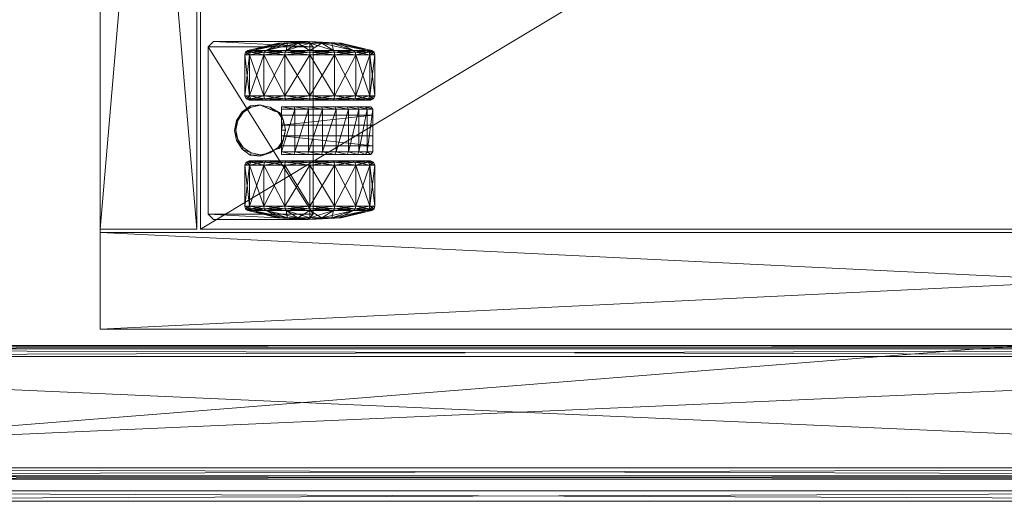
# Model space of a CAD drawing. Header units: inches. Extents: x 66 to 744, y -89 to 88.
# Tile 121 of 256: x 555.25 to 566.3, y -68.49 to -63.08. Entities that reach past the tile are written whole.
import ezdxf

# ---------------------------------------------------------------- set-up
doc = ezdxf.new("R2010")
doc.units = ezdxf.units.IN
doc.header["$MEASUREMENT"] = 0
for name, color, linetype, true_color in [('CET color Burlywood4', 7, 'Continuous', 0x8d7057), ('CET color Grey100', 7, 'Continuous', 0xffffff), ('CET color Grey2', 7, 'Continuous', 0x060606), ('CET color Grey80', 7, 'Continuous', 0xcccdc8)]:
    doc.layers.add(name, color=color, linetype=linetype, true_color=true_color)
doc.layers.add('CET Default', color=7, linetype='Continuous')

# ---------------------------------------------------------------- blocks, each defined once
blk = doc.blocks.new('*C154')
at = {"layer": 'CET color Burlywood4', "linetype": 'Continuous', "lineweight": 0}
mesh = blk.add_polyface(dxfattribs=at)
corners = [(47.882, -0.118, 27.75), (0.118, -0.118, 27.75), (2.491, -29.913, 27.75), (4.488, -29.574, 27.75), (43.48, -24.255, 27.75), (43.972, -24.106, 27.75), (44.475, -23.999, 27.75), (44.986, -23.935, 27.75), (45.5, -23.913, 27.75), (47.882, -23.913, 27.75), (0.118, -29.913, 27.75)]
mesh.append_faces([[corners[k] for k in face] for face in [(0, 2, 1, 0), (0, 3, 2, 0), (0, 4, 3, 0), (0, 5, 4, 0), (0, 6, 5, 0), (0, 7, 6, 0), (0, 8, 7, 0), (0, 9, 8, 0), (2, 10, 1, 2)]])
at = {"layer": 'CET color Grey80', "linetype": 'Continuous', "lineweight": 0}
mesh = blk.add_polyface(dxfattribs=at)
corners = [(0.118, -29.913, 27.75), (0.118, -29.913, 29), (0, -29.913, 28.882), (0, -29.913, 27.868), (0.118, -0.118, 27.75), (0.118, -0.118, 29), (0, 0, 28.882), (0, 0, 27.868)]
mesh.append_faces([[corners[k] for k in face] for face in [(0, 4, 5, 0), (0, 5, 1, 0), (1, 5, 6, 1), (1, 6, 2, 1), (2, 6, 7, 2), (2, 7, 3, 2), (3, 7, 4, 3), (3, 4, 0, 3)]])
mesh = blk.add_polyface(dxfattribs=at)
corners = [(47.882, -0.118, 29), (0.118, -0.118, 29), (2.491, -29.913, 29), (4.488, -29.574, 29), (43.48, -24.255, 29), (43.972, -24.106, 29), (44.475, -23.999, 29), (44.986, -23.935, 29), (45.5, -23.913, 29), (47.882, -23.913, 29), (0.118, -29.913, 29)]
mesh.append_faces([[corners[k] for k in face] for face in [(0, 1, 2, 0), (0, 2, 3, 0), (0, 3, 4, 0), (0, 4, 5, 0), (0, 5, 6, 0), (0, 6, 7, 0), (0, 7, 8, 0), (0, 8, 9, 0), (2, 1, 10, 2)]])
mesh = blk.add_polyface(dxfattribs=at)
corners = [(0.25, -29.13, 27.625), (0.287, -29.13, 27.713), (0.375, -29.13, 27.75), (1.625, -29.13, 27.75), (1.713, -29.13, 27.713), (1.75, -29.13, 27.625), (1.75, -29.13, 26.375), (1.713, -29.13, 26.287), (1.625, -29.13, 26.25), (0.375, -29.13, 26.25), (0.287, -29.13, 26.287), (0.25, -29.13, 26.375), (0.25, -0.87, 27.625), (0.287, -0.87, 27.713), (0.375, -0.87, 27.75), (1.625, -0.87, 27.75), (1.713, -0.87, 27.713), (1.75, -0.87, 27.625), (1.75, -0.87, 26.375), (1.713, -0.87, 26.287), (1.625, -0.87, 26.25), (0.375, -0.87, 26.25), (0.287, -0.87, 26.287), (0.25, -0.87, 26.375)]
mesh.append_faces([[corners[k] for k in face] for face in [(0, 2, 1, 0), (0, 3, 2, 0), (0, 4, 3, 0), (0, 5, 4, 0), (0, 6, 5, 0), (0, 7, 6, 0), (0, 8, 7, 0), (0, 9, 8, 0), (0, 10, 9, 0), (0, 11, 10, 0), (22, 23, 12, 22), (21, 22, 12, 21), (20, 21, 12, 20), (19, 20, 12, 19), (18, 19, 12, 18), (17, 18, 12, 17), (16, 17, 12, 16), (15, 16, 12, 15), (14, 15, 12, 14), (13, 14, 12, 13), (13, 12, 1, 13), (12, 0, 1, 12), (14, 13, 2, 14), (13, 1, 2, 13), (15, 14, 3, 15), (14, 2, 3, 14), (16, 15, 4, 16), (15, 3, 4, 15), (17, 16, 5, 17), (16, 4, 5, 16), (18, 17, 6, 18), (17, 5, 6, 17), (19, 18, 7, 19), (18, 6, 7, 18), (20, 19, 8, 20), (19, 7, 8, 19), (21, 20, 9, 21), (20, 8, 9, 20), (22, 21, 10, 22), (21, 9, 10, 21), (23, 22, 11, 23), (22, 10, 11, 22), (12, 23, 0, 12), (23, 11, 0, 23)]])
mesh = blk.add_polyface(dxfattribs=at)
corners = [(0.25, -29.13, 21.515), (0.287, -29.13, 21.603), (0.375, -29.13, 21.64), (1.625, -29.13, 21.64), (1.713, -29.13, 21.603), (1.75, -29.13, 21.515), (1.75, -29.13, 21.125), (1.713, -29.13, 21.037), (1.625, -29.13, 21), (0.375, -29.13, 21), (0.287, -29.13, 21.037), (0.25, -29.13, 21.125), (0.25, -0.87, 21.515), (0.287, -0.87, 21.603), (0.375, -0.87, 21.64), (1.625, -0.87, 21.64), (1.713, -0.87, 21.603), (1.75, -0.87, 21.515), (1.75, -0.87, 21.125), (1.713, -0.87, 21.037), (1.625, -0.87, 21), (0.375, -0.87, 21), (0.287, -0.87, 21.037), (0.25, -0.87, 21.125)]
mesh.append_faces([[corners[k] for k in face] for face in [(0, 2, 1, 0), (0, 3, 2, 0), (0, 4, 3, 0), (0, 5, 4, 0), (0, 6, 5, 0), (0, 7, 6, 0), (0, 8, 7, 0), (0, 9, 8, 0), (0, 10, 9, 0), (0, 11, 10, 0), (22, 23, 12, 22), (21, 22, 12, 21), (20, 21, 12, 20), (19, 20, 12, 19), (18, 19, 12, 18), (17, 18, 12, 17), (16, 17, 12, 16), (15, 16, 12, 15), (14, 15, 12, 14), (13, 14, 12, 13), (13, 12, 1, 13), (12, 0, 1, 12), (14, 13, 2, 14), (13, 1, 2, 13), (15, 14, 3, 15), (14, 2, 3, 14), (16, 15, 4, 16), (15, 3, 4, 15), (17, 16, 5, 17), (16, 4, 5, 16), (18, 17, 6, 18), (17, 5, 6, 17), (19, 18, 7, 19), (18, 6, 7, 18), (20, 19, 8, 20), (19, 7, 8, 19), (21, 20, 9, 21), (20, 8, 9, 20), (22, 21, 10, 22), (21, 9, 10, 21), (23, 22, 11, 23), (22, 10, 11, 22), (12, 23, 0, 12), (23, 11, 0, 23)]])
blk = doc.blocks.new('*C150')
at = {"layer": 'CET Default', "linetype": 'Continuous', "lineweight": 0, "rotation": 89.99999999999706}
blk.add_blockref('*C154', (85.371, -54.299), dxfattribs=at)
blk = doc.blocks.new('*C194')
at = {"layer": 'CET color Grey100', "linetype": 'Continuous', "lineweight": 0}
mesh = blk.add_polyface(dxfattribs=at)
corners = [(0.02, 22.98, 1.891), (1.105, 22.98, 1.891), (1.105, 0.719, 1.891), (0.02, 0.719, 1.891), (0.02, 0.719, 24.652), (1.105, 0.719, 24.652), (1.105, 22.98, 24.652), (0.02, 22.98, 24.652)]
mesh.append_faces([[corners[k] for k in face] for face in [(0, 1, 2, 0), (0, 2, 3, 0), (4, 5, 6, 4), (4, 6, 7, 4), (3, 2, 5, 3), (3, 5, 4, 3), (2, 1, 6, 2), (2, 6, 5, 2), (1, 0, 7, 1), (1, 7, 6, 1), (0, 3, 4, 0), (0, 4, 7, 0)]])
mesh = blk.add_polyface(dxfattribs=at)
corners = [(0.02, 0.7, 24.691), (14.98, 0.7, 24.691), (14.98, 22.98, 24.691), (0.02, 22.98, 24.691)]
mesh.append_faces([[corners[k] for k in face] for face in [(0, 1, 2, 0), (0, 2, 3, 0)]])
mesh = blk.add_polyface(dxfattribs=at)
corners = [(0.02, 0.7, 24.671), (14.98, 0.7, 24.671), (14.98, 22.98, 24.671), (0.02, 22.98, 24.671)]
mesh.append_faces([[corners[k] for k in face] for face in [(0, 2, 1, 0), (0, 3, 2, 0)]])
mesh = blk.add_polyface(dxfattribs=at)
corners = [(1.145, 22.98, 1.891), (13.855, 22.98, 1.891), (13.855, 21.895, 1.891), (1.145, 21.895, 1.891), (1.145, 21.895, 24.652), (13.855, 21.895, 24.652), (13.855, 22.98, 24.652), (1.145, 22.98, 24.652)]
mesh.append_faces([[corners[k] for k in face] for face in [(0, 1, 2, 0), (0, 2, 3, 0), (4, 5, 6, 4), (4, 6, 7, 4), (3, 2, 5, 3), (3, 5, 4, 3), (2, 1, 6, 2), (2, 6, 5, 2), (1, 0, 7, 1), (1, 7, 6, 1), (0, 3, 4, 0), (0, 4, 7, 0)]])
mesh = blk.add_polyface(dxfattribs=at)
corners = [(1.145, 21.855, 1.891), (13.855, 21.855, 1.891), (13.855, 0.719, 1.891), (1.145, 0.719, 1.891), (1.145, 0.719, 2.23), (13.855, 0.719, 2.23), (13.855, 21.855, 2.23), (1.145, 21.855, 2.23)]
mesh.append_faces([[corners[k] for k in face] for face in [(0, 1, 2, 0), (0, 2, 3, 0), (4, 5, 6, 4), (4, 6, 7, 4), (3, 2, 5, 3), (3, 5, 4, 3), (2, 1, 6, 2), (2, 6, 5, 2), (1, 0, 7, 1), (1, 7, 6, 1), (0, 3, 4, 0), (0, 4, 7, 0)]])
at = {"layer": 'CET color Grey2', "linetype": 'Continuous', "lineweight": 0}
mesh = blk.add_polyface(dxfattribs=at)
corners = [(1.86, 21.145, 0.464), (1.401, 21.145, 0.464), (1.401, 21.303, 0.701), (1.86, 21.303, 0.701), (1.371, 21.139, 0.47), (1.371, 21.295, 0.704), (1.353, 21.121, 0.488), (1.353, 21.272, 0.714), (1.271, 20.955, 0.845), (1.401, 21.359, 0.98), (1.86, 21.359, 0.98), (1.371, 21.35, 0.98), (1.353, 21.325, 0.98), (1.271, 20.982, 0.98), (1.401, 21.303, 1.259), (1.86, 21.303, 1.259), (1.371, 21.295, 1.256), (1.353, 21.272, 1.246), (1.271, 20.955, 1.115), (1.401, 21.145, 1.496), (1.371, 21.139, 1.49), (1.353, 21.121, 1.472), (1.271, 20.878, 1.229), (1.86, 21.145, 1.496), (1.401, 20.908, 1.654), (1.371, 20.905, 1.646), (1.25, 21.71, 2), (1.31, 21.77, 2), (1.31, 21.77, 1.881), (1.25, 21.71, 1.881), (1.25, 20.649, 1.881), (1.31, 20.589, 1.881)]
mesh.append_faces([[corners[k] for k in face] for face in [(0, 1, 2, 0), (0, 2, 3, 0), (1, 4, 5, 1), (1, 5, 2, 1), (4, 6, 7, 4), (4, 7, 5, 4), (6, 8, 7, 6), (3, 2, 9, 3), (3, 9, 10, 3), (2, 5, 11, 2), (2, 11, 9, 2), (5, 7, 12, 5), (5, 12, 11, 5), (7, 8, 13, 7), (7, 13, 12, 7), (10, 9, 14, 10), (10, 14, 15, 10), (9, 11, 16, 9), (9, 16, 14, 9), (11, 12, 17, 11), (11, 17, 16, 11), (12, 13, 18, 12), (12, 18, 17, 12), (15, 14, 19, 15), (14, 16, 20, 14), (14, 20, 19, 14), (16, 17, 21, 16), (16, 21, 20, 16), (17, 18, 22, 17), (17, 22, 21, 17), (23, 19, 24, 23), (19, 20, 25, 19), (26, 27, 28, 26), (26, 28, 29, 26), (30, 26, 29, 30), (28, 31, 30, 28), (28, 30, 29, 28)]])
mesh = blk.add_polyface(dxfattribs=at)
corners = [(1.963, 21.184, 1.587), (1.974, 21.296, 1.587), (1.974, 21.296, 0.675), (1.963, 21.184, 0.675), (2.042, 21.388, 1.587), (2.042, 21.388, 0.675), (2.138, 21.451, 1.587), (2.138, 21.451, 0.675), (2.251, 21.473, 1.587), (2.251, 21.473, 0.675), (1.91, 21.11, 0.499), (1.895, 21.135, 0.474), (1.895, 21.29, 0.706), (1.91, 21.257, 0.72), (1.86, 21.145, 0.464), (1.86, 21.303, 0.701), (1.895, 21.344, 0.98), (1.91, 21.309, 0.98), (1.86, 21.359, 0.98), (1.895, 21.29, 1.254), (1.91, 21.257, 1.24), (1.86, 21.303, 1.259), (1.895, 21.135, 1.486), (1.91, 21.11, 1.461), (1.86, 21.145, 1.496), (1.401, 21.145, 1.496), (2.149, 21.437, 1.881), (2.256, 21.458, 1.881), (2.059, 21.377, 1.881), (1.999, 21.287, 1.881), (1.978, 21.18, 1.881), (2.033, 21.026, 1.587), (1.999, 21.074, 1.881), (2.033, 21.026, 0.675), (3.19, 21.77, 2), (1.31, 21.77, 1.881), (1.31, 21.77, 2), (3.19, 21.77, 1.881), (1.31, 20.589, 1.881)]
mesh.append_faces([[corners[k] for k in face] for face in [(0, 1, 2, 0), (0, 2, 3, 0), (1, 4, 5, 1), (1, 5, 2, 1), (4, 6, 7, 4), (4, 7, 5, 4), (6, 8, 9, 6), (6, 9, 7, 6), (10, 11, 12, 10), (10, 12, 13, 10), (11, 14, 15, 11), (11, 15, 12, 11), (13, 12, 16, 13), (13, 16, 17, 13), (12, 15, 18, 12), (12, 18, 16, 12), (17, 16, 19, 17), (17, 19, 20, 17), (16, 18, 21, 16), (16, 21, 19, 16), (20, 19, 22, 20), (20, 22, 23, 20), (19, 21, 24, 19), (19, 24, 22, 19), (21, 25, 24, 21), (8, 6, 26, 8), (8, 26, 27, 8), (6, 4, 28, 6), (6, 28, 26, 6), (4, 1, 29, 4), (4, 29, 28, 4), (1, 0, 30, 1), (1, 30, 29, 1), (0, 31, 32, 0), (0, 32, 30, 0), (33, 0, 3, 33), (34, 35, 36, 34), (37, 38, 35, 37)]])
mesh = blk.add_polyface(dxfattribs=at)
corners = [(2.251, 21.473, 1.587), (2.363, 21.451, 1.587), (2.363, 21.451, 0.675), (2.251, 21.473, 0.675), (2.459, 21.388, 1.587), (2.459, 21.388, 0.675), (2.526, 21.294, 1.587), (2.526, 21.294, 0.675), (2.537, 21.182, 1.587), (2.537, 21.182, 0.675), (2.59, 21.11, 1.461), (2.605, 21.135, 1.486), (2.605, 21.29, 1.254), (2.59, 21.257, 1.24), (2.64, 21.145, 1.496), (2.64, 21.303, 1.259), (2.605, 21.344, 0.98), (2.59, 21.309, 0.98), (2.64, 21.359, 0.98), (2.605, 21.29, 0.706), (2.59, 21.257, 0.72), (2.64, 21.303, 0.701), (2.605, 21.135, 0.474), (2.59, 21.11, 0.499), (2.64, 21.145, 0.464), (2.513, 21.287, 1.881), (2.534, 21.18, 1.881), (2.453, 21.377, 1.881), (2.362, 21.437, 1.881), (2.256, 21.458, 1.881), (2.467, 21.024, 1.587), (2.467, 21.024, 0.675), (3.19, 21.77, 2), (3.19, 21.77, 1.881), (1.31, 21.77, 1.881), (3.19, 20.589, 1.881), (1.31, 20.589, 1.881)]
mesh.append_faces([[corners[k] for k in face] for face in [(0, 1, 2, 0), (0, 2, 3, 0), (1, 4, 5, 1), (1, 5, 2, 1), (4, 6, 7, 4), (4, 7, 5, 4), (6, 8, 9, 6), (6, 9, 7, 6), (10, 11, 12, 10), (10, 12, 13, 10), (11, 14, 15, 11), (11, 15, 12, 11), (13, 12, 16, 13), (13, 16, 17, 13), (12, 15, 18, 12), (12, 18, 16, 12), (17, 16, 19, 17), (17, 19, 20, 17), (16, 18, 21, 16), (16, 21, 19, 16), (20, 19, 22, 20), (20, 22, 23, 20), (19, 21, 24, 19), (19, 24, 22, 19), (8, 6, 25, 8), (8, 25, 26, 8), (6, 4, 27, 6), (6, 27, 25, 6), (4, 1, 28, 4), (4, 28, 27, 4), (1, 0, 29, 1), (1, 29, 28, 1), (30, 8, 26, 30), (8, 30, 31, 8), (8, 31, 9, 8), (32, 33, 34, 32), (33, 35, 36, 33)]])
mesh = blk.add_polyface(dxfattribs=at)
corners = [(2.64, 21.145, 1.496), (3.099, 21.145, 1.496), (3.099, 21.303, 1.259), (2.64, 21.303, 1.259), (3.129, 21.139, 1.49), (3.129, 21.295, 1.256), (3.147, 21.121, 1.472), (3.147, 21.272, 1.246), (3.229, 20.955, 1.115), (3.099, 21.359, 0.98), (2.64, 21.359, 0.98), (3.129, 21.35, 0.98), (3.147, 21.325, 0.98), (3.229, 20.982, 0.98), (3.099, 21.303, 0.701), (2.64, 21.303, 0.701), (3.129, 21.295, 0.704), (3.147, 21.272, 0.714), (3.229, 20.955, 0.845), (3.099, 21.145, 0.464), (2.64, 21.145, 0.464), (3.129, 21.139, 0.47), (3.147, 21.121, 0.488), (3.229, 20.878, 0.731), (3.099, 20.908, 0.306), (3.25, 21.71, 2), (3.25, 21.71, 1.881), (3.19, 21.77, 1.881), (3.19, 21.77, 2), (3.25, 20.649, 2), (3.25, 20.649, 1.881), (3.19, 20.589, 1.881)]
mesh.append_faces([[corners[k] for k in face] for face in [(0, 1, 2, 0), (0, 2, 3, 0), (1, 4, 5, 1), (1, 5, 2, 1), (4, 6, 7, 4), (4, 7, 5, 4), (6, 8, 7, 6), (3, 2, 9, 3), (3, 9, 10, 3), (2, 5, 11, 2), (2, 11, 9, 2), (5, 7, 12, 5), (5, 12, 11, 5), (7, 8, 13, 7), (7, 13, 12, 7), (10, 9, 14, 10), (10, 14, 15, 10), (9, 11, 16, 9), (9, 16, 14, 9), (11, 12, 17, 11), (11, 17, 16, 11), (12, 13, 18, 12), (12, 18, 17, 12), (15, 14, 19, 15), (15, 19, 20, 15), (14, 16, 21, 14), (14, 21, 19, 14), (16, 17, 22, 16), (16, 22, 21, 16), (17, 18, 23, 17), (17, 23, 22, 17), (20, 19, 24, 20), (25, 26, 27, 25), (25, 27, 28, 25), (25, 29, 30, 25), (25, 30, 26, 25), (26, 30, 31, 26), (26, 31, 27, 26)]])
mesh = blk.add_polyface(dxfattribs=at)
corners = [(1.86, 20.629, 0.25), (1.401, 20.629, 0.25), (1.401, 20.908, 0.306), (1.86, 20.908, 0.306), (1.371, 20.905, 0.314), (1.371, 20.629, 0.259), (1.353, 20.895, 0.337), (1.353, 20.629, 0.284), (1.271, 20.764, 0.654), (1.895, 20.903, 0.319), (1.86, 21.145, 0.464), (1.401, 21.145, 0.464), (1.371, 21.139, 0.47), (1.353, 21.121, 0.488), (1.271, 20.878, 0.731), (1.25, 20.629, 0.98), (1.271, 20.955, 0.845), (1.271, 20.982, 0.98), (1.271, 20.955, 1.115), (1.271, 20.878, 1.229), (1.895, 21.135, 1.486), (1.86, 21.145, 1.496), (1.86, 20.908, 1.654), (1.401, 20.908, 1.654), (1.401, 21.145, 1.496), (1.371, 20.905, 1.646), (1.371, 21.139, 1.49), (1.353, 21.121, 1.472), (1.353, 20.895, 1.623), (1.271, 20.764, 1.306), (1.401, 20.629, 1.71), (1.86, 20.629, 1.71), (1.371, 20.629, 1.701), (1.353, 20.629, 1.676), (1.271, 20.629, 1.333), (1.25, 20.649, 1.881), (1.25, 20.649, 2), (1.25, 21.71, 2)]
mesh.append_faces([[corners[k] for k in face] for face in [(0, 1, 2, 0), (0, 2, 3, 0), (1, 4, 2, 1), (5, 6, 4, 5), (7, 8, 6, 7), (9, 3, 10, 9), (3, 2, 11, 3), (3, 11, 10, 3), (2, 4, 12, 2), (2, 12, 11, 2), (4, 6, 13, 4), (4, 13, 12, 4), (6, 8, 14, 6), (6, 14, 13, 6), (8, 15, 14, 8), (13, 14, 16, 13), (14, 15, 16, 14), (16, 15, 17, 16), (17, 15, 18, 17), (18, 15, 19, 18), (20, 21, 22, 20), (21, 23, 22, 21), (24, 25, 23, 24), (26, 27, 28, 26), (26, 28, 25, 26), (27, 19, 29, 27), (27, 29, 28, 27), (19, 15, 29, 19), (22, 23, 30, 22), (22, 30, 31, 22), (23, 25, 32, 23), (23, 32, 30, 23), (25, 28, 33, 25), (25, 33, 32, 25), (28, 29, 34, 28), (28, 34, 33, 28), (35, 36, 37, 35)]])
mesh = blk.add_polyface(dxfattribs=at)
corners = [(1.982, 20.652, 1.648), (1.982, 20.804, 1.617), (2.01, 20.798, 1.646), (1.982, 20.945, 1.553), (2.01, 20.945, 1.587), (2.49, 20.798, 1.646), (2.49, 20.945, 1.587), (2.01, 20.642, 1.671), (2.49, 20.642, 1.671), (1.91, 20.629, 0.3), (1.895, 20.903, 0.319), (1.91, 20.889, 0.352), (1.895, 20.629, 0.265), (1.86, 20.908, 0.306), (1.91, 20.629, 0.98), (1.91, 21.11, 0.499), (1.895, 21.135, 0.474), (1.86, 21.145, 0.464), (1.91, 21.257, 0.72), (1.91, 21.309, 0.98), (1.91, 21.257, 1.24), (1.91, 21.11, 1.461), (1.91, 20.889, 1.608), (1.895, 21.135, 1.486), (1.895, 20.903, 1.641), (1.86, 20.908, 1.654), (1.895, 20.629, 1.695), (1.91, 20.629, 1.66), (1.86, 20.629, 1.71), (2.033, 21.026, 1.587), (2.048, 20.971, 1.587), (2.059, 20.984, 1.881), (1.999, 21.074, 1.881), (2.078, 20.945, 1.587), (2.149, 20.923, 1.881), (2.256, 20.945, 1.587), (2.256, 20.902, 1.881), (2.078, 20.945, 0.735), (2.19, 20.945, 0.735), (2.19, 20.945, 1.553), (2.033, 21.026, 0.675), (1.963, 21.184, 1.587), (2.048, 20.971, 0.675), (2.078, 20.945, 0.675)]
mesh.append_faces([[corners[k] for k in face] for face in [(0, 1, 2, 0), (1, 3, 4, 1), (1, 4, 2, 1), (4, 2, 5, 4), (4, 5, 6, 4), (2, 7, 8, 2), (2, 8, 5, 2), (9, 10, 11, 9), (12, 13, 10, 12), (14, 11, 15, 14), (11, 10, 16, 11), (11, 16, 15, 11), (10, 17, 16, 10), (14, 15, 18, 14), (14, 18, 19, 14), (14, 19, 20, 14), (14, 20, 21, 14), (14, 21, 22, 14), (21, 23, 24, 21), (21, 24, 22, 21), (23, 25, 24, 23), (22, 24, 26, 22), (22, 26, 27, 22), (24, 25, 28, 24), (24, 28, 26, 24), (29, 30, 31, 29), (29, 31, 32, 29), (30, 33, 34, 30), (30, 34, 31, 30), (33, 35, 36, 33), (33, 36, 34, 33), (37, 38, 39, 37), (37, 39, 33, 37), (40, 29, 41, 40), (40, 42, 30, 40), (40, 30, 29, 40), (43, 33, 30, 43), (43, 30, 42, 43)]])
mesh = blk.add_polyface(dxfattribs=at)
corners = [(2.59, 20.629, 1.66), (2.605, 20.629, 1.695), (2.605, 20.903, 1.641), (2.59, 20.889, 1.608), (2.64, 20.629, 1.71), (2.64, 20.908, 1.654), (2.59, 20.629, 0.98), (2.59, 21.11, 1.461), (2.605, 21.135, 1.486), (2.64, 21.145, 1.496), (2.59, 21.257, 1.24), (2.59, 21.309, 0.98), (2.59, 21.257, 0.72), (2.59, 21.11, 0.499), (2.59, 20.889, 0.352), (2.605, 21.135, 0.474), (2.605, 20.903, 0.319), (2.64, 21.145, 0.464), (2.64, 20.908, 0.306), (2.605, 20.629, 0.265), (2.59, 20.629, 0.3), (2.64, 20.629, 0.25), (2.256, 20.945, 1.587), (2.422, 20.945, 1.587), (2.362, 20.923, 1.881), (2.256, 20.902, 1.881), (2.452, 20.969, 1.587), (2.453, 20.984, 1.881), (2.467, 21.024, 1.587), (2.513, 21.074, 1.881), (2.534, 21.18, 1.881), (2.31, 20.945, 1.553), (2.31, 20.945, 0.735), (2.422, 20.945, 0.735), (2.452, 20.971, 0.675), (2.467, 21.024, 0.675), (2.422, 20.945, 0.675), (2.49, 20.642, 1.671), (2.49, 20.798, 1.646), (2.518, 20.804, 1.617), (2.49, 20.945, 1.587), (2.518, 20.945, 1.553)]
mesh.append_faces([[corners[k] for k in face] for face in [(0, 1, 2, 0), (0, 2, 3, 0), (1, 4, 5, 1), (1, 5, 2, 1), (6, 3, 7, 6), (3, 2, 8, 3), (3, 8, 7, 3), (2, 5, 9, 2), (2, 9, 8, 2), (6, 7, 10, 6), (6, 10, 11, 6), (6, 11, 12, 6), (6, 12, 13, 6), (6, 13, 14, 6), (13, 15, 16, 13), (13, 16, 14, 13), (15, 17, 18, 15), (15, 18, 16, 15), (14, 16, 19, 14), (14, 19, 20, 14), (16, 21, 19, 16), (22, 23, 24, 22), (22, 24, 25, 22), (23, 26, 27, 23), (23, 27, 24, 23), (26, 28, 29, 26), (26, 29, 27, 26), (28, 30, 29, 28), (31, 32, 33, 31), (31, 33, 23, 31), (26, 34, 35, 26), (26, 35, 28, 26), (34, 26, 23, 34), (34, 23, 36, 34), (37, 38, 39, 37), (38, 40, 41, 38), (38, 41, 39, 38)]])
mesh = blk.add_polyface(dxfattribs=at)
corners = [(2.64, 20.629, 1.71), (3.099, 20.629, 1.71), (3.099, 20.908, 1.654), (2.64, 20.908, 1.654), (3.129, 20.629, 1.701), (3.129, 20.905, 1.646), (3.147, 20.895, 1.623), (3.147, 20.629, 1.676), (3.229, 20.764, 1.306), (3.099, 21.145, 1.496), (2.64, 21.145, 1.496), (3.129, 21.139, 1.49), (3.147, 21.121, 1.472), (3.229, 20.878, 1.229), (3.25, 20.629, 0.98), (3.229, 20.955, 1.115), (3.229, 20.982, 0.98), (3.229, 20.955, 0.845), (3.229, 20.878, 0.731), (2.64, 21.145, 0.464), (3.099, 20.908, 0.306), (2.64, 20.908, 0.306), (3.099, 21.145, 0.464), (3.129, 21.139, 0.47), (3.129, 20.905, 0.314), (3.147, 21.121, 0.488), (3.147, 20.895, 0.337), (3.229, 20.764, 0.654), (2.605, 20.903, 0.319), (2.64, 20.629, 0.25), (3.099, 20.629, 0.25), (3.129, 20.629, 0.259), (3.147, 20.629, 0.284), (3.229, 20.629, 0.627)]
mesh.append_faces([[corners[k] for k in face] for face in [(0, 1, 2, 0), (0, 2, 3, 0), (1, 4, 5, 1), (1, 5, 2, 1), (4, 6, 5, 4), (7, 8, 6, 7), (3, 2, 9, 3), (3, 9, 10, 3), (2, 5, 11, 2), (2, 11, 9, 2), (5, 6, 12, 5), (5, 12, 11, 5), (6, 8, 13, 6), (6, 13, 12, 6), (8, 14, 13, 8), (12, 13, 15, 12), (13, 14, 15, 13), (15, 14, 16, 15), (16, 14, 17, 16), (17, 14, 18, 17), (19, 20, 21, 19), (22, 23, 24, 22), (22, 24, 20, 22), (23, 25, 26, 23), (23, 26, 24, 23), (25, 18, 27, 25), (25, 27, 26, 25), (18, 14, 27, 18), (28, 21, 29, 28), (21, 20, 30, 21), (21, 30, 29, 21), (20, 24, 31, 20), (20, 31, 30, 20), (24, 26, 32, 24), (24, 32, 31, 24), (26, 27, 33, 26), (26, 33, 32, 26), (27, 14, 33, 27)]])
mesh = blk.add_polyface(dxfattribs=at)
corners = [(1.86, 20.629, 1.71), (1.401, 20.629, 1.71), (1.401, 20.35, 1.654), (1.86, 20.35, 1.654), (1.371, 20.629, 1.701), (1.371, 20.353, 1.646), (1.353, 20.629, 1.676), (1.353, 20.363, 1.623), (1.271, 20.629, 1.333), (1.271, 20.494, 1.306), (1.25, 20.629, 0.98), (1.401, 20.113, 1.496), (1.371, 20.119, 1.49), (1.353, 20.137, 1.472), (1.271, 20.38, 1.229), (1.271, 20.303, 1.115), (1.271, 20.276, 0.98), (1.271, 20.303, 0.845), (1.271, 20.38, 0.731), (1.353, 20.137, 0.488), (1.271, 20.494, 0.654), (1.353, 20.363, 0.337), (1.86, 20.35, 0.306), (1.401, 20.35, 0.306), (1.401, 20.629, 0.25), (1.371, 20.353, 0.314), (1.371, 20.629, 0.259), (1.353, 20.629, 0.284), (1.271, 20.629, 0.627), (1.371, 20.905, 0.314), (1.353, 20.895, 0.337), (1.271, 20.764, 0.654), (1.271, 20.764, 1.306), (1.31, 20.589, 1.881), (1.31, 20.589, 2), (1.25, 20.649, 2), (1.25, 20.649, 1.881)]
mesh.append_faces([[corners[k] for k in face] for face in [(0, 1, 2, 0), (0, 2, 3, 0), (1, 4, 5, 1), (1, 5, 2, 1), (4, 6, 7, 4), (4, 7, 5, 4), (6, 8, 9, 6), (6, 9, 7, 6), (8, 10, 9, 8), (3, 2, 11, 3), (2, 5, 12, 2), (5, 7, 13, 5), (5, 13, 12, 5), (7, 9, 14, 7), (7, 14, 13, 7), (9, 10, 14, 9), (14, 10, 15, 14), (15, 10, 16, 15), (16, 10, 17, 16), (17, 10, 18, 17), (19, 18, 20, 19), (19, 20, 21, 19), (18, 10, 20, 18), (22, 23, 24, 22), (23, 25, 26, 23), (23, 26, 24, 23), (25, 21, 27, 25), (25, 27, 26, 25), (21, 20, 28, 21), (21, 28, 27, 21), (20, 10, 28, 20), (24, 26, 29, 24), (26, 27, 30, 26), (27, 28, 31, 27), (28, 10, 31, 28), (32, 10, 8, 32), (33, 34, 35, 33), (33, 35, 36, 33)]])
mesh = blk.add_polyface(dxfattribs=at)
corners = [(1.982, 20.348, 1.604), (1.982, 20.498, 1.643), (2.01, 20.485, 1.661), (2.01, 20.333, 1.617), (1.982, 20.652, 1.648), (2.01, 20.642, 1.671), (2.01, 20.798, 1.646), (2.49, 20.485, 1.661), (2.49, 20.333, 1.617), (1.91, 20.629, 0.98), (1.91, 20.629, 1.66), (1.91, 20.369, 1.608), (1.895, 20.629, 1.695), (1.895, 20.355, 1.641), (1.86, 20.629, 1.71), (1.86, 20.35, 1.654), (1.91, 20.148, 1.461), (1.895, 20.123, 1.486), (1.86, 20.113, 1.496), (1.91, 20.001, 1.24), (1.91, 19.949, 0.98), (1.91, 20.001, 0.72), (1.91, 20.148, 0.499), (1.91, 20.369, 0.352), (1.91, 20.629, 0.3), (1.895, 20.355, 0.319), (1.895, 20.629, 0.265), (1.86, 20.35, 0.306), (1.86, 20.629, 0.25), (1.401, 20.629, 0.25), (1.91, 20.889, 0.352), (1.895, 20.903, 0.319), (1.86, 20.908, 0.306), (1.91, 20.889, 1.608), (2.19, 19.923, 1.163), (2.19, 20.348, 1.604), (2.19, 20.945, 1.553), (2.078, 20.945, 0.735), (2.078, 20.945, 0.675), (2.078, 19.923, 0.675), (2.078, 19.923, 0.735), (2.19, 20.945, 0.735), (2.19, 19.923, 0.735), (3.19, 20.589, 2), (1.31, 20.589, 2), (1.31, 20.589, 1.881)]
mesh.append_faces([[corners[k] for k in face] for face in [(0, 1, 2, 0), (0, 2, 3, 0), (1, 4, 5, 1), (1, 5, 2, 1), (4, 6, 5, 4), (5, 2, 7, 5), (2, 3, 8, 2), (9, 10, 11, 9), (10, 12, 13, 10), (10, 13, 11, 10), (12, 14, 15, 12), (12, 15, 13, 12), (9, 11, 16, 9), (11, 13, 17, 11), (13, 15, 18, 13), (9, 16, 19, 9), (9, 19, 20, 9), (9, 20, 21, 9), (9, 21, 22, 9), (9, 22, 23, 9), (9, 23, 24, 9), (23, 25, 26, 23), (23, 26, 24, 23), (25, 27, 28, 25), (25, 28, 26, 25), (27, 29, 28, 27), (9, 24, 30, 9), (24, 26, 31, 24), (26, 28, 32, 26), (9, 33, 10, 9), (34, 35, 36, 34), (37, 38, 39, 37), (37, 39, 40, 37), (41, 37, 40, 41), (41, 40, 42, 41), (41, 42, 34, 41), (41, 34, 36, 41), (43, 44, 45, 43)]])
mesh = blk.add_polyface(dxfattribs=at)
corners = [(2.01, 20.642, 1.671), (2.49, 20.485, 1.661), (2.49, 20.642, 1.671), (2.01, 20.485, 1.661), (2.49, 20.333, 1.617), (2.01, 20.333, 1.617), (2.49, 20.195, 1.541), (2.59, 20.629, 0.98), (2.59, 20.629, 1.66), (2.59, 20.889, 1.608), (2.59, 20.889, 0.352), (2.59, 20.629, 0.3), (2.59, 20.369, 0.352), (2.605, 20.629, 0.265), (2.605, 20.355, 0.319), (2.64, 20.629, 0.25), (2.64, 20.35, 0.306), (3.099, 20.35, 0.306), (2.59, 20.148, 0.499), (2.605, 20.123, 0.474), (2.64, 20.113, 0.464), (2.59, 20.001, 0.72), (2.59, 19.949, 0.98), (2.59, 20.001, 1.24), (2.59, 20.148, 1.461), (2.59, 20.369, 1.608), (2.605, 20.355, 1.641), (2.605, 20.629, 1.695), (2.64, 20.35, 1.654), (2.64, 20.629, 1.71), (3.099, 20.629, 1.71), (2.422, 19.923, 0.675), (2.422, 20.945, 0.675), (2.422, 20.945, 0.735), (2.422, 19.923, 0.735), (2.31, 20.945, 0.735), (2.31, 19.923, 1.163), (2.31, 20.945, 1.553), (2.31, 20.348, 1.604), (3.19, 20.589, 2), (1.31, 20.589, 1.881), (3.19, 20.589, 1.881), (2.518, 20.348, 1.604), (2.518, 20.498, 1.643), (2.518, 20.652, 1.648), (2.518, 20.804, 1.617)]
mesh.append_faces([[corners[k] for k in face] for face in [(0, 1, 2, 0), (3, 4, 1, 3), (5, 6, 4, 5), (7, 8, 9, 7), (7, 10, 11, 7), (7, 11, 12, 7), (11, 13, 14, 11), (11, 14, 12, 11), (13, 15, 16, 13), (13, 16, 14, 13), (15, 17, 16, 15), (7, 12, 18, 7), (12, 14, 19, 12), (12, 19, 18, 12), (14, 16, 20, 14), (7, 18, 21, 7), (7, 21, 22, 7), (7, 22, 23, 7), (7, 23, 24, 7), (7, 24, 25, 7), (24, 26, 25, 24), (7, 25, 8, 7), (25, 26, 27, 25), (25, 27, 8, 25), (26, 28, 29, 26), (26, 29, 27, 26), (28, 30, 29, 28), (31, 32, 33, 31), (34, 33, 35, 34), (36, 35, 37, 36), (37, 38, 36, 37), (39, 40, 41, 39), (6, 4, 42, 6), (4, 1, 43, 4), (4, 43, 42, 4), (1, 2, 44, 1), (1, 44, 43, 1), (2, 45, 44, 2)]])
mesh = blk.add_polyface(dxfattribs=at)
corners = [(2.01, 20.195, 1.541), (2.49, 20.077, 1.436), (2.49, 20.195, 1.541), (2.01, 20.077, 1.436), (2.49, 19.985, 1.308), (2.01, 19.985, 1.308), (2.49, 19.923, 1.163), (2.605, 20.355, 0.319), (2.64, 20.113, 0.464), (2.605, 20.123, 0.474), (2.59, 20.148, 0.499), (2.605, 19.968, 0.706), (2.59, 20.001, 0.72), (2.64, 19.955, 0.701), (2.605, 19.914, 0.98), (2.59, 19.949, 0.98), (2.64, 19.899, 0.98), (2.605, 19.968, 1.254), (2.59, 20.001, 1.24), (2.64, 19.955, 1.259), (2.605, 20.123, 1.486), (2.59, 20.148, 1.461), (2.64, 20.113, 1.496), (2.605, 20.355, 1.641), (2.64, 20.35, 1.654), (2.422, 19.923, 0.675), (2.422, 20.945, 0.735), (2.422, 19.923, 0.735), (2.31, 20.945, 0.735), (2.31, 19.923, 0.735), (2.31, 19.923, 1.163), (2.19, 19.923, 1.163), (2.19, 19.923, 0.735), (2.078, 19.923, 0.735), (2.078, 19.923, 0.675), (2.518, 20.003, 1.305), (2.518, 19.943, 1.163), (2.518, 20.094, 1.43), (2.518, 20.211, 1.532), (2.518, 20.348, 1.604)]
mesh.append_faces([[corners[k] for k in face] for face in [(0, 1, 2, 0), (3, 4, 1, 3), (5, 6, 4, 5), (7, 8, 9, 7), (10, 9, 11, 10), (10, 11, 12, 10), (9, 8, 13, 9), (9, 13, 11, 9), (12, 11, 14, 12), (12, 14, 15, 12), (11, 13, 16, 11), (11, 16, 14, 11), (15, 14, 17, 15), (15, 17, 18, 15), (14, 16, 19, 14), (14, 19, 17, 14), (18, 17, 20, 18), (18, 20, 21, 18), (17, 19, 22, 17), (17, 22, 20, 17), (21, 20, 23, 21), (20, 22, 24, 20), (20, 24, 23, 20), (25, 26, 27, 25), (27, 28, 29, 27), (30, 29, 28, 30), (30, 31, 32, 30), (30, 32, 29, 30), (27, 33, 34, 27), (27, 34, 25, 27), (6, 4, 35, 6), (6, 35, 36, 6), (4, 1, 37, 4), (4, 37, 35, 4), (1, 2, 38, 1), (1, 38, 37, 1), (2, 39, 38, 2)]])
mesh = blk.add_polyface(dxfattribs=at)
corners = [(3.129, 20.629, 1.701), (3.147, 20.629, 1.676), (3.147, 20.895, 1.623), (3.229, 20.629, 1.333), (3.229, 20.764, 1.306), (3.25, 20.629, 0.98), (2.64, 20.629, 0.25), (3.099, 20.629, 0.25), (3.099, 20.35, 0.306), (3.129, 20.629, 0.259), (3.129, 20.353, 0.314), (3.147, 20.629, 0.284), (3.147, 20.363, 0.337), (3.229, 20.629, 0.627), (3.229, 20.494, 0.654), (2.64, 20.35, 0.306), (3.099, 20.113, 0.464), (3.129, 20.119, 0.47), (3.147, 20.137, 0.488), (3.229, 20.38, 0.731), (3.229, 20.303, 0.845), (3.229, 20.276, 0.98), (3.229, 20.303, 1.115), (3.229, 20.38, 1.229), (3.129, 20.119, 1.49), (3.147, 20.363, 1.623), (3.129, 20.353, 1.646), (3.147, 20.137, 1.472), (3.229, 20.494, 1.306), (2.64, 20.35, 1.654), (3.099, 20.35, 1.654), (3.099, 20.629, 1.71), (3.25, 20.649, 2), (3.19, 20.589, 2), (3.19, 20.589, 1.881), (3.25, 20.649, 1.881)]
mesh.append_faces([[corners[k] for k in face] for face in [(0, 1, 2, 0), (1, 3, 4, 1), (3, 5, 4, 3), (6, 7, 8, 6), (7, 9, 10, 7), (7, 10, 8, 7), (9, 11, 12, 9), (9, 12, 10, 9), (11, 13, 14, 11), (11, 14, 12, 11), (13, 5, 14, 13), (15, 8, 16, 15), (8, 10, 17, 8), (8, 17, 16, 8), (10, 12, 18, 10), (10, 18, 17, 10), (12, 14, 19, 12), (12, 19, 18, 12), (14, 5, 19, 14), (18, 19, 20, 18), (19, 5, 20, 19), (20, 5, 21, 20), (21, 5, 22, 21), (22, 5, 23, 22), (24, 25, 26, 24), (27, 23, 28, 27), (27, 28, 25, 27), (23, 5, 28, 23), (29, 30, 31, 29), (30, 26, 0, 30), (30, 0, 31, 30), (26, 25, 1, 26), (26, 1, 0, 26), (25, 28, 3, 25), (25, 3, 1, 25), (28, 5, 3, 28), (32, 33, 34, 32), (32, 34, 35, 32)]])
mesh = blk.add_polyface(dxfattribs=at)
corners = [(1.86, 20.35, 1.654), (1.401, 20.113, 1.496), (1.86, 20.113, 1.496), (1.401, 20.35, 1.654), (1.371, 20.119, 1.49), (1.401, 19.955, 1.259), (1.86, 19.955, 1.259), (1.371, 19.963, 1.256), (1.353, 20.137, 1.472), (1.353, 19.986, 1.246), (1.271, 20.38, 1.229), (1.271, 20.303, 1.115), (1.401, 19.899, 0.98), (1.86, 19.899, 0.98), (1.371, 19.908, 0.98), (1.353, 19.933, 0.98), (1.271, 20.276, 0.98), (1.401, 19.955, 0.701), (1.371, 19.963, 0.704), (1.353, 19.986, 0.714), (1.271, 20.303, 0.845), (1.86, 19.955, 0.701), (1.401, 20.113, 0.464), (1.371, 20.119, 0.47), (1.353, 20.137, 0.488), (1.271, 20.38, 0.731), (1.86, 20.113, 0.464), (1.401, 20.35, 0.306), (1.371, 20.353, 0.314), (1.353, 20.363, 0.337)]
mesh.append_faces([[corners[k] for k in face] for face in [(0, 1, 2, 0), (3, 4, 1, 3), (2, 1, 5, 2), (2, 5, 6, 2), (1, 4, 7, 1), (1, 7, 5, 1), (4, 8, 9, 4), (4, 9, 7, 4), (8, 10, 11, 8), (8, 11, 9, 8), (6, 5, 12, 6), (6, 12, 13, 6), (5, 7, 14, 5), (5, 14, 12, 5), (7, 9, 15, 7), (7, 15, 14, 7), (9, 11, 16, 9), (9, 16, 15, 9), (13, 12, 17, 13), (12, 14, 18, 12), (12, 18, 17, 12), (14, 15, 19, 14), (14, 19, 18, 14), (15, 16, 20, 15), (15, 20, 19, 15), (21, 17, 22, 21), (17, 18, 23, 17), (17, 23, 22, 17), (18, 19, 24, 18), (18, 24, 23, 18), (19, 20, 25, 19), (19, 25, 24, 19), (26, 22, 27, 26), (22, 23, 28, 22), (22, 28, 27, 22), (23, 24, 29, 23), (23, 29, 28, 23)]])
mesh = blk.add_polyface(dxfattribs=at)
corners = [(1.982, 19.943, 1.163), (1.982, 20.003, 1.305), (2.01, 19.985, 1.308), (2.01, 19.923, 1.163), (1.982, 20.094, 1.43), (2.01, 20.077, 1.436), (1.982, 20.211, 1.532), (2.01, 20.195, 1.541), (1.982, 20.348, 1.604), (2.01, 20.333, 1.617), (2.49, 20.195, 1.541), (2.49, 20.077, 1.436), (2.49, 19.985, 1.308), (2.49, 19.923, 1.163), (1.91, 20.369, 1.608), (1.895, 20.123, 1.486), (1.91, 20.148, 1.461), (1.895, 20.355, 1.641), (1.86, 20.113, 1.496), (1.895, 19.968, 1.254), (1.91, 20.001, 1.24), (1.86, 19.955, 1.259), (1.895, 19.914, 0.98), (1.91, 19.949, 0.98), (1.86, 19.899, 0.98), (1.895, 19.968, 0.706), (1.91, 20.001, 0.72), (1.86, 19.955, 0.701), (1.401, 19.955, 0.701), (1.895, 20.123, 0.474), (1.91, 20.148, 0.499), (1.86, 20.113, 0.464), (1.401, 20.113, 0.464), (1.895, 20.355, 0.319), (1.91, 20.369, 0.352), (1.86, 20.35, 0.306), (1.401, 20.35, 0.306)]
mesh.append_faces([[corners[k] for k in face] for face in [(0, 1, 2, 0), (0, 2, 3, 0), (1, 4, 5, 1), (1, 5, 2, 1), (4, 6, 7, 4), (4, 7, 5, 4), (6, 8, 9, 6), (6, 9, 7, 6), (9, 7, 10, 9), (7, 5, 11, 7), (5, 2, 12, 5), (2, 3, 13, 2), (14, 15, 16, 14), (17, 18, 15, 17), (16, 15, 19, 16), (16, 19, 20, 16), (15, 18, 21, 15), (15, 21, 19, 15), (20, 19, 22, 20), (20, 22, 23, 20), (19, 21, 24, 19), (19, 24, 22, 19), (23, 22, 25, 23), (23, 25, 26, 23), (22, 24, 27, 22), (22, 27, 25, 22), (24, 28, 27, 24), (26, 25, 29, 26), (26, 29, 30, 26), (25, 27, 31, 25), (25, 31, 29, 25), (27, 32, 31, 27), (30, 29, 33, 30), (30, 33, 34, 30), (29, 31, 35, 29), (29, 35, 33, 29), (31, 36, 35, 31)]])
mesh = blk.add_polyface(dxfattribs=at)
corners = [(2.64, 20.35, 0.306), (3.099, 20.113, 0.464), (2.64, 20.113, 0.464), (3.099, 19.955, 0.701), (2.64, 19.955, 0.701), (3.129, 20.119, 0.47), (3.129, 19.963, 0.704), (3.147, 20.137, 0.488), (3.147, 19.986, 0.714), (3.229, 20.303, 0.845), (3.099, 19.899, 0.98), (2.64, 19.899, 0.98), (3.129, 19.908, 0.98), (3.147, 19.933, 0.98), (3.229, 20.276, 0.98), (3.099, 19.955, 1.259), (2.64, 19.955, 1.259), (3.129, 19.963, 1.256), (3.147, 19.986, 1.246), (3.229, 20.303, 1.115), (3.099, 20.113, 1.496), (2.64, 20.113, 1.496), (3.129, 20.119, 1.49), (3.147, 20.137, 1.472), (3.229, 20.38, 1.229), (3.099, 20.35, 1.654), (2.64, 20.35, 1.654), (3.129, 20.353, 1.646), (3.147, 20.363, 1.623)]
mesh.append_faces([[corners[k] for k in face] for face in [(0, 1, 2, 0), (2, 1, 3, 2), (2, 3, 4, 2), (1, 5, 6, 1), (1, 6, 3, 1), (5, 7, 8, 5), (5, 8, 6, 5), (7, 9, 8, 7), (4, 3, 10, 4), (4, 10, 11, 4), (3, 6, 12, 3), (3, 12, 10, 3), (6, 8, 13, 6), (6, 13, 12, 6), (8, 9, 14, 8), (8, 14, 13, 8), (11, 10, 15, 11), (11, 15, 16, 11), (10, 12, 17, 10), (10, 17, 15, 10), (12, 13, 18, 12), (12, 18, 17, 12), (13, 14, 19, 13), (13, 19, 18, 13), (16, 15, 20, 16), (16, 20, 21, 16), (15, 17, 22, 15), (15, 22, 20, 15), (17, 18, 23, 17), (17, 23, 22, 17), (18, 19, 24, 18), (18, 24, 23, 18), (21, 20, 25, 21), (21, 25, 26, 21), (20, 22, 27, 20), (20, 27, 25, 20), (22, 23, 28, 22)]])
blk = doc.blocks.new('*C189')
at = {"layer": 'CET Default', "linetype": 'Continuous', "lineweight": 0, "rotation": 89.99999999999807}
blk.add_blockref('*C194', (118.646, -52.388), dxfattribs=at)

msp = doc.modelspace()

# ---------------------------------------------------------------- block references
at = {"layer": 'CET Default', "linetype": 'Continuous', "lineweight": 0}
for name in ['*C150', '*C189']:
    msp.add_blockref(name, (460.487, -14.19), dxfattribs=at)

doc.saveas('drawing.dxf')
